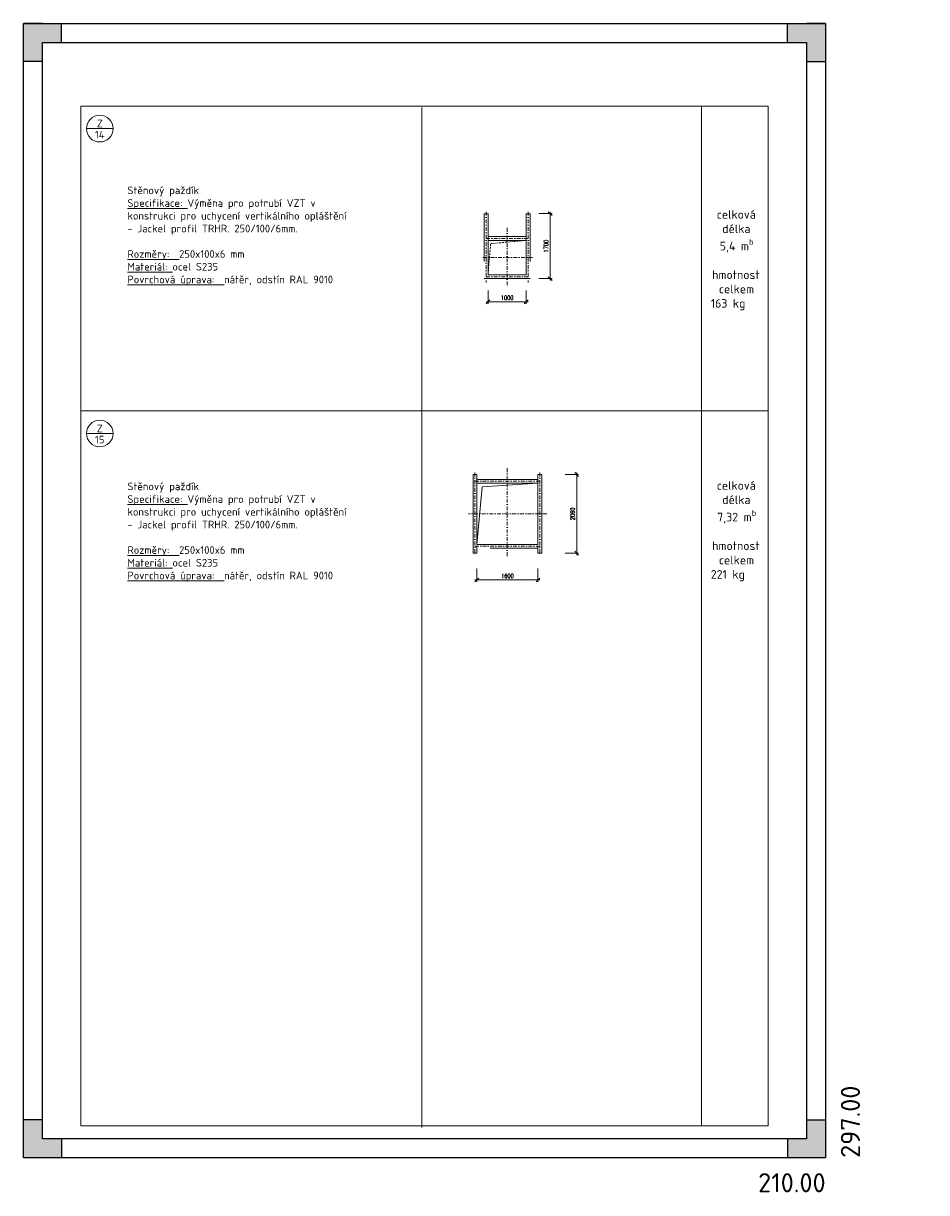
# Model space of a CAD drawing. Header units: millimetres. Extents: x 87184 to 252143, y -43579 to -2495.
# Tile 8 of 10: x 157566 to 181210, y -43579 to -12970. Entities that reach past the tile are written whole.
import ezdxf
from ezdxf.enums import TextEntityAlignment as Align

# ---------------------------------------------------------------- set-up
doc = ezdxf.new("R2010")
doc.units = ezdxf.units.MM
doc.header["$LTSCALE"] = 200
doc.linetypes.add('DASHDOT', pattern=[1, 0.5, -0.25, 0, -0.25])
doc.linetypes.add('HIDDEN', pattern=[0.375, 0.25, -0.125])
doc.layers.get('Defpoints').update_dxf_attribs({"color": 140})
for name, color, linetype, lineweight in [('A99_N_kce-pohl', 1, 'Continuous', 5), ('A99_N_koty-100', 160, 'Continuous', 5), ('A99_N_leg-ram', 7, 'Continuous', 9), ('A99_N_znaceni', 160, 'Continuous', 9), ('A99_S_kce-rez-sil', 7, 'Continuous', 15), ('A99_S_txt-popis-100', 240, 'Continuous', 9)]:
    doc.layers.add(name, color=color, linetype=linetype, lineweight=lineweight)
doc.styles.add('A99_kota', font='isocpeur.ttf')
doc.styles.add('A99_popis', font='isocpeur.ttf')
doc.styles.add('AR-KOTY', font='simplex', dxfattribs={"width": 0.7})
doc.dimstyles.new('VZT_50', dxfattribs={"dimscale": 0, "dimtxt": 112.5, "dimasz": 100, "dimexe": 50, "dimexo": 50, "dimgap": 50, "dimtad": 1, "dimdec": 0, "dimtxsty": 'AR-KOTY', "dimblk": 'OBLIQUE', "dimcen": 90, "dimdle": 50, "dimadec": 1, "dimazin": 0, "dimtfac": 1, "dimtdec": 0, "dimtix": 1, "dimtmove": 2, "dimatfit": 3, "dimldrblk": 'OBLIQUE', "dimfxl": 0, "dimlwd": 5, "dimlwe": 5, "dimarcsym": 0})

# ---------------------------------------------------------------- blocks, each defined once
blk = doc.blocks.new('_OBLIQUE')
at = {"color": 0, "linetype": 'ByBlock'}
blk.add_line((-0.5, -0.5), (0.5, 0.5), dxfattribs=at)
blk = doc.blocks.new('*D121')
at = {"layer": 'A99_N_koty-100', "color": 0, "lineweight": 5, "transparency": 16777216}
for p, q in [((171750, -24780), (172100, -24780)), ((172050, -24730), (172050, -26890)), ((171750, -26840), (172100, -26840))]:
    blk.add_line(p, q, dxfattribs=at)
at = {"layer": 'Defpoints', "color": 0, "lineweight": 13, "transparency": 16777216}
for p in [(171137, -24780), (171137, -26840), (172050, -26840)]:
    blk.add_point(p, dxfattribs=at)
at = {"layer": 'A99_N_koty-100', "color": 0, "lineweight": 5, "transparency": 16777216, "xscale": 100, "yscale": 100, "zscale": 100}
for p, rotation in [((172050, -24780), 90), ((172050, -26840), 270)]:
    blk.add_blockref('_OBLIQUE', p, dxfattribs=dict(at, rotation=rotation))
at = {"layer": 'A99_N_koty-100', "color": 0, "transparency": 16777216, "insert": (171944, -25810), "char_height": 112.5, "attachment_point": 5, "rotation": 90, "style": 'AR-KOTY'}
blk.add_mtext('2060', dxfattribs=at)
blk = doc.blocks.new('*D122')
at = {"layer": 'A99_N_koty-100', "color": 0, "lineweight": 5, "transparency": 16777216}
for p, q in [((169437, -27240), (169437, -27590)), ((171037, -27240), (171037, -27590)), ((169387, -27540), (171087, -27540))]:
    blk.add_line(p, q, dxfattribs=at)
at = {"layer": 'Defpoints', "color": 0, "lineweight": 13, "transparency": 16777216}
for p in [(169437, -26608), (171037, -26608), (171037, -27540)]:
    blk.add_point(p, dxfattribs=at)
at = {"layer": 'A99_N_koty-100', "color": 0, "lineweight": 5, "transparency": 16777216, "xscale": 100, "yscale": 100, "zscale": 100, "rotation": 180}
blk.add_blockref('_OBLIQUE', (169437, -27540), dxfattribs=at)
at = {"layer": 'A99_N_koty-100', "color": 0, "lineweight": 5, "transparency": 16777216, "xscale": 100, "yscale": 100, "zscale": 100}
blk.add_blockref('_OBLIQUE', (171037, -27540), dxfattribs=at)
at = {"layer": 'A99_N_koty-100', "color": 0, "transparency": 16777216, "insert": (170237, -27434), "char_height": 112.5, "attachment_point": 5, "style": 'AR-KOTY'}
blk.add_mtext('1600', dxfattribs=at)
blk = doc.blocks.new('*U123')
h = blk.add_hatch(color=0)
h.dxf.hatch_style = 1
h.paths.add_polyline_path([(-210, 287), (-205, 287), (-205, 292), (-200, 292), (-200, 297), (-210, 297)])
h = blk.add_hatch(color=0)
h.dxf.hatch_style = 1
h.paths.add_polyline_path([(0, 287), (-5, 287), (-5, 292), (-10, 292), (-10, 297), (0, 297)])
h = blk.add_hatch(color=0)
h.dxf.hatch_style = 1
h.paths.add_polyline_path([(-210, 10), (-205, 10), (-205, 5), (-200, 5), (-200, 0), (-210, 0)])
h = blk.add_hatch(color=0)
h.dxf.hatch_style = 1
h.paths.add_polyline_path([(0, 0), (0, 10), (-5, 10), (-5, 5), (-10, 5), (-10, 0)])
at = {"color": 0}
for p, q in [((-210, 292), (-210, 297)), ((-205, 297), (-210, 297)), ((-210, 0), (-210, 297)), ((-210, 297), (0, 297)), ((-200, 292), (-200, 297)), ((-10, 292), (-10, 297)), ((0, 297), (-5, 297)), ((0, 297), (0, 0)), ((-205, 5), (-205, 292)), ((-205, 292), (-5, 292)), ((-5, 292), (-5, 5)), ((-205, 287), (-210, 287)), ((-5, 287), (0, 287)), ((-205, 10), (-210, 10)), ((-5, 10), (0, 10)), ((-210, 0), (-210, 5)), ((-5, 5), (-205, 5)), ((-200, 5), (-200, 0)), ((-10, 5), (-10, 0)), ((0, 0), (-210, 0))]:
    blk.add_line(p, q, dxfattribs=at)
at = {"layer": 'Defpoints', "color": 0, "insert": (4, 0), "char_height": 5, "attachment_point": 1, "rotation": 90, "style": 'A99_popis'}
blk.add_mtext('297.00', dxfattribs=at)
at = {"layer": 'Defpoints', "color": 0, "insert": (0, -4), "char_height": 5, "attachment_point": 3, "style": 'A99_popis'}
blk.add_mtext('210.00', dxfattribs=at)
blk = doc.blocks.new('*U6')
at = {"color": 0, "linetype": 'ByBlock'}
blk.add_line((-3.5, 0), (3.5, 0), dxfattribs=at)
blk.add_circle((0, 0), 3.5, dxfattribs=at)
at = {"color": 0, "linetype": 'ByBlock', "style": 'A99_popis'}
for tag, p in [('KATEGORIE', (0, 1.31)), ('PRVEK', (0, -1.6))]:
    blk.add_attdef(tag, text='', height=2, dxfattribs=at).set_placement(p, align=Align.MIDDLE_CENTER)
blk = doc.blocks.new('*D124')
at = {"layer": 'A99_N_koty-100', "color": 0, "lineweight": 5, "transparency": 16777216}
for p, q in [((171055, -17951), (171405, -17951)), ((171355, -17901), (171355, -19701)), ((171055, -19651), (171405, -19651))]:
    blk.add_line(p, q, dxfattribs=at)
at = {"layer": 'Defpoints', "color": 0, "lineweight": 13, "transparency": 16777216}
for p in [(170829, -17951), (170829, -19651), (171355, -19651)]:
    blk.add_point(p, dxfattribs=at)
at = {"layer": 'A99_N_koty-100', "color": 0, "lineweight": 5, "transparency": 16777216, "xscale": 100, "yscale": 100, "zscale": 100}
for p, rotation in [((171355, -17951), 90), ((171355, -19651), 270)]:
    blk.add_blockref('_OBLIQUE', p, dxfattribs=dict(at, rotation=rotation))
at = {"layer": 'A99_N_koty-100', "color": 0, "transparency": 16777216, "insert": (171249, -18801), "char_height": 112.5, "attachment_point": 5, "rotation": 90, "style": 'AR-KOTY'}
blk.add_mtext('1700', dxfattribs=at)
blk = doc.blocks.new('*D125')
at = {"layer": 'A99_N_koty-100', "color": 0, "lineweight": 5, "transparency": 16777216}
for p, q in [((169729, -19960), (169729, -20310)), ((170729, -19960), (170729, -20310)), ((169679, -20260), (170779, -20260))]:
    blk.add_line(p, q, dxfattribs=at)
at = {"layer": 'Defpoints', "color": 0, "lineweight": 13, "transparency": 16777216}
for p in [(169729, -19651), (170729, -19651), (170729, -20260)]:
    blk.add_point(p, dxfattribs=at)
at = {"layer": 'A99_N_koty-100', "color": 0, "lineweight": 5, "transparency": 16777216, "xscale": 100, "yscale": 100, "zscale": 100, "rotation": 180}
blk.add_blockref('_OBLIQUE', (169729, -20260), dxfattribs=at)
at = {"layer": 'A99_N_koty-100', "color": 0, "lineweight": 5, "transparency": 16777216, "xscale": 100, "yscale": 100, "zscale": 100}
blk.add_blockref('_OBLIQUE', (170729, -20260), dxfattribs=at)
at = {"layer": 'A99_N_koty-100', "color": 0, "transparency": 16777216, "insert": (170229, -20154), "char_height": 112.5, "attachment_point": 5, "style": 'AR-KOTY'}
blk.add_mtext('1000', dxfattribs=at)

msp = doc.modelspace()

# ---------------------------------------------------------------- linework, layer by layer
at = {"layer": 'A99_N_kce-pohl', "linetype": 'Continuous', "lineweight": 5, "ltscale": 0.5}
msp.add_lwpolyline([(169728.9, -18651), (170728.9, -18651), (170728.9, -19551), (169728.9, -19551)], close=True, dxfattribs=at)
at = {"layer": 'A99_N_kce-pohl', "linetype": 'HIDDEN', "lineweight": 5}
msp.add_lwpolyline([(169728.9, -19551), (169798.8, -18736), (170728.9, -18651)], dxfattribs=at)
at = {"layer": 'A99_N_kce-pohl', "linetype": 'Continuous', "lineweight": 9, "ltscale": 0.5}
msp.add_lwpolyline([(169437.3, -25008), (171037.3, -25008), (171037.3, -26608), (169437.3, -26608)], close=True, dxfattribs=at)
msp.add_lwpolyline([(171037.3, -25008), (169574.8, -25100), (169437.3, -26608)], dxfattribs=at)
at = {"layer": 'A99_N_koty-100', "linetype": 'DASHDOT'}
for points in [[(169678.9, -17901), (169678.9, -19751)], [(170778.9, -17901), (170778.9, -19751)], [(170228.9, -18325), (170228.9, -19900)], [(170778.9, -18601), (169678.9, -18601)], [(170895.2, -19101), (169562.7, -19101)], [(170778.9, -19601), (169678.9, -19601)], [(169387.4, -24729.5), (169387.4, -26889.5)], [(170228.9, -24615), (170228.9, -26957)], [(171087.3, -24730), (171087.3, -26890)], [(171087.3, -24958), (169392.7, -24958)], [(171265.2, -25805.2), (169214.8, -25805.1)], [(171087.3, -26658), (169392.7, -26658)]]:
    msp.add_lwpolyline(points, dxfattribs=at)
at = {"layer": 'A99_N_leg-ram'}
msp.add_line((159066.2, -23115.8), (177066.2, -23115.8), dxfattribs=at)
at = {"layer": 'A99_N_leg-ram', "const_width": 2}
msp.add_lwpolyline([(159066.2, -14138.3), (177066.2, -14138.3), (177066.2, -14801.9), (159066.2, -14801.9)], close=True, dxfattribs=at)
at = {"layer": 'A99_N_leg-ram'}
msp.add_lwpolyline([(159066.2, -15133.8), (177066.2, -15133.8), (177066.2, -41833.8), (159066.2, -41833.8)], close=True, dxfattribs=at)
for points in [[(167995, -15175), (167995, -41875)], [(175319.4, -15133.8), (175319.4, -41833.8)]]:
    msp.add_lwpolyline(points, dxfattribs=at)
at = {"layer": 'A99_S_kce-rez-sil', "color": 1, "linetype": 'HIDDEN', "lineweight": 0, "ltscale": 25}
for points in [[(169628.9, -17951), (169628.9, -19651)], [(169728.9, -17952), (169628.9, -17952)], [(169728.9, -17951), (169728.9, -19651)], [(170728.9, -17951), (170728.9, -19651)], [(170728.9, -17952), (170828.9, -17952)], [(170828.9, -17951), (170828.9, -19651)], [(170728.9, -18551), (169728.9, -18551)], [(170728.9, -18651), (169728.9, -18651)], [(170728.9, -19551), (169728.9, -19551)], [(169728.9, -19651), (169628.9, -19651)], [(170728.9, -19651), (169728.9, -19651)], [(170728.9, -19651), (170828.9, -19651)], [(169437.4, -24780.5), (169337.4, -24780.5)], [(169437.4, -24779.5), (169437.4, -26839.5)], [(171037.3, -24780), (171037.3, -26840)], [(171137.3, -24781), (171037.3, -24781)], [(171037.3, -25008), (169437.3, -25008)], [(171037.3, -26608), (169437.4, -26608)], [(169437.4, -26840.5), (169337.4, -26840.5)], [(171037.3, -26708), (169437.3, -26708)], [(171137.3, -26841), (171037.3, -26841)]]:
    msp.add_lwpolyline(points, dxfattribs=at)
at = {"layer": 'A99_S_kce-rez-sil', "color": 1, "linetype": 'Continuous', "lineweight": 0, "ltscale": 25}
for points in [[(169337.4, -24779.5), (169337.4, -26839.5)], [(171137.3, -24780), (171137.3, -26840)], [(171037.3, -24908), (169437.4, -24908)]]:
    msp.add_lwpolyline(points, dxfattribs=at)

# ---------------------------------------------------------------- block references
at = {"layer": 'A99_N_znaceni', "xscale": 100, "yscale": 100, "zscale": 100}
for p, values in [((159566.2, -15724.2), {'KATEGORIE': 'Z', 'PRVEK': '14'}), ((159566.2, -23706.2), {'KATEGORIE': 'Z', 'PRVEK': '15'})]:
    msp.add_blockref('*U6', p, dxfattribs=at).add_auto_attribs(values)
at = {"layer": 'Defpoints', "ltscale": 0.1, "xscale": 100, "yscale": 100, "zscale": 100}
msp.add_blockref('*U123', (178566.2, -42670.1), dxfattribs=at)

# ---------------------------------------------------------------- texts
at = {"layer": 'A99_S_txt-popis-100', "color": 7, "attachment_point": 1, "style": 'A99_kota'}
for s, width, insert, char_height in [('\\A1;\\pt2600;{\\fISOCPEUR|b1|i0|c238|p34;Stěnový paždík\\P\\fISOCPEUR|b0|i0|c238|p34;\\LSpecifikace:} Výměna pro potrubí VZT v konstrukci pro uchycení vertikálního opláštění - Jackel profil {\\A0;TRHR. 250/100/6mm.}\\P\\P{\\LRozměry:}  250x100x6 mm\\P{\\LMateriál:} ocel S235\\P{\\LPovrchová úprava:}  nátěr, odstín RAL 9010', 5870.14, (160290, -17240), 200), ('\\A1;\\pi192.32263;{\\fISOCPEUR|b1|i0|c238|p34;celková \\P\\pi337.12211;délka\\P\\pi270.64253;5,4 m\\H0.7x;\\Sb^ ;\\H1.42857x;\\P\\pi673.77825,t3598.77825;\\P\\pi69.45075,t2994.45075;hmotnost \\P\\pi248.57325,t3173.57325;celkem\\P\\pi36.13725,t2961.13725;163 kg}', 1347.558, (175525, -17860), 225), ('\\A1;\\pt2600;{\\fISOCPEUR|b1|i0|c238|p34;Stěnový paždík\\P\\fISOCPEUR|b0|i0|c238|p34;\\LSpecifikace:} Výměna pro potrubí VZT v konstrukci pro uchycení vertikálního opláštění - Jackel profil {\\A0;TRHR. 250/100/6mm.}\\P\\P{\\LRozměry:}  250x100x6 mm\\P{\\LMateriál:} ocel S235\\P{\\LPovrchová úprava:}  nátěr, odstín RAL 9010', 5870.14, (160290, -24990), 200), ('\\A1;\\pi192.32263;{\\fISOCPEUR|b1|i0|c238|p34;celková \\P\\pi337.12211;délka\\P\\pi203.7666;7,32 m\\H0.7x;\\Sb^ ;\\H1.42857x;\\P\\pi673.77825,t3598.77825;\\P\\pi69.45075,t2994.45075;hmotnost \\P\\pi248.57325,t3173.57325;celkem\\P\\pi36.13725,t2961.13725;221 kg}', 1347.558, (175525, -24955), 225)]:
    msp.add_mtext_dynamic_manual_height_columns(s, width=width, gutter_width=1250, heights=[0], dxfattribs=dict(at, insert=insert, char_height=char_height))

# ---------------------------------------------------------------- dimensions: what is measured, and where the dimension line sits
at = {"layer": 'A99_N_koty-100'}
for base, p1, p2, picture, middle in [((171355, -19651), (170828.9, -17951), (170828.9, -19651), '*D124', (171248.8, -18801)), ((172049.8, -26840), (171137.3, -24780), (171137.3, -26840), '*D121', (171943.6, -25810))]:
    dim = msp.add_linear_dim(base=base, p1=p1, p2=p2, angle=90, dimstyle='VZT_50', override={"dimscale": 1}, dxfattribs=at)
    dim.commit()
    dim.dimension.update_dxf_attribs({"geometry": picture, "text_midpoint": middle})
for base, p1, p2, picture, middle in [((170728.9, -20260), (169728.9, -19651), (170728.9, -19651), '*D125', (170228.9, -20153.8)), ((171037.3, -27540), (169437.3, -26608), (171037.3, -26608), '*D122', (170237.3, -27433.7))]:
    dim = msp.add_linear_dim(base=base, p1=p1, p2=p2, dimstyle='VZT_50', override={"dimscale": 1}, dxfattribs=at)
    dim.commit()
    dim.dimension.update_dxf_attribs({"geometry": picture, "text_midpoint": middle})

doc.saveas('drawing.dxf')
